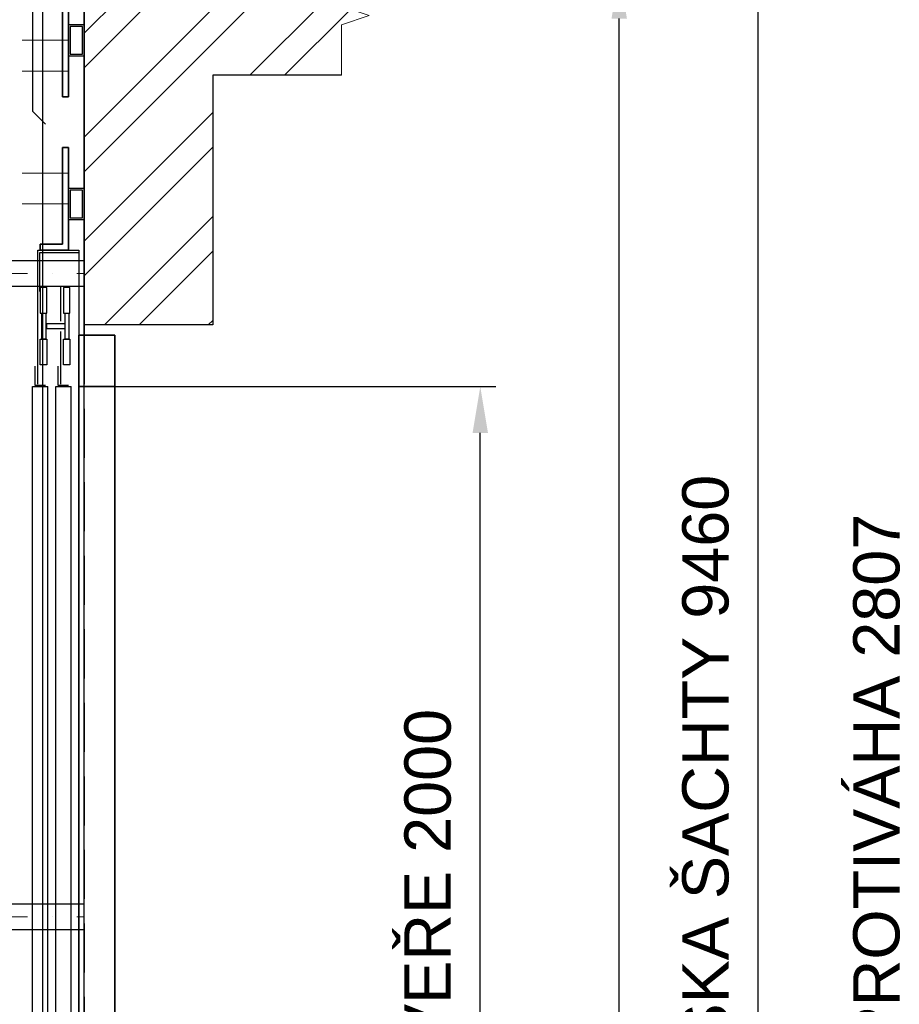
# Model space of a CAD drawing. Header units: millimetres. Extents: x 132157 to 155303, y 33763 to 45643.
# Tile 56 of 256: x 141303 to 142443, y 37413 to 38688. Entities that reach past the tile are written whole.
import ezdxf

# ---------------------------------------------------------------- set-up
doc = ezdxf.new("R2010")
doc.units = ezdxf.units.MM
doc.header["$LTSCALE"] = 20
doc.header["$PDMODE"] = 35
doc.header["$PDSIZE"] = 10
doc.linetypes.add('ČERCHOVANÁ2', pattern=[12.7, 6.35, -3.175, 0, -3.175])
doc.linetypes.add('ČÁRKOVANÁ2', pattern=[9.525, 6.35, -3.175])
for name, color, linetype in [('KABINA', 5, 'Continuous'), ('KONSTRUKCE', 30, 'Continuous'), ('KOTY', 7, 'Continuous'), ('PROTIVÁHA', 30, 'Continuous'), ('PŘEJEZD', 7, 'ČÁRKOVANÁ2'), ('ZDI', 3, 'Continuous')]:
    doc.layers.add(name, color=color, linetype=linetype)
for name, color, linetype, lineweight in [('OSY', 1, 'ČERCHOVANÁ2', 9), ('RÁM', 4, 'Continuous', 35), ('SLABA', 7, 'Continuous', 9), ('ŠRAFY', 7, 'Continuous', 9)]:
    doc.layers.add(name, color=color, linetype=linetype, lineweight=lineweight)
doc.styles.get("Standard").update_dxf_attribs({"font": 'arial.ttf'})
doc.dimstyles.get("Standard").update_dxf_attribs({"dimscale": 20, "dimtxt": 3, "dimasz": 3, "dimexe": 1, "dimexo": 0, "dimgap": 1.5, "dimtad": 1, "dimdsep": 46, "dimtxsty": 'Standard', "dimcen": 0, "dimdle": 1, "dimclrd": 256, "dimclre": 256, "dimclrt": 256, "dimaunit": 1, "dimadec": 0, "dimazin": 0, "dimtfac": 0.6, "dimtmove": 0, "dimatfit": 3, "dimfxl": 0, "dimtolj": 1, "dimarcsym": 0})

# ---------------------------------------------------------------- blocks, each defined once
blk = doc.blocks.new('*D515')
at = {"layer": 'Defpoints', "color": 0, "ltscale": 0.5}
for p in [(141426.5, 38212.6), (141899.8, 38212.6), (141719.8, 36879.3)]:
    blk.add_point(p, dxfattribs=at)
at = {"layer": 'KOTY', "lineweight": -2, "ltscale": 0.5}
for p, q in [((141426.5, 38212.6), (141919.8, 38212.6)), ((141899.8, 36939.3), (141899.8, 38152.6)), ((141719.8, 36879.3), (141919.8, 36879.3))]:
    blk.add_line(p, q, dxfattribs=at)
at = {"layer": 'KOTY', "ltscale": 0.5}
for points in [[(141889.8, 38152.6), (141909.8, 38152.6), (141899.8, 38212.6)], [(141889.8, 36939.3), (141909.8, 36939.3), (141899.8, 36879.3)]]:
    blk.add_solid(points, dxfattribs=at)
at = {"layer": 'KOTY', "ltscale": 0.5, "insert": (141831.9, 37545.9), "char_height": 60, "attachment_point": 5, "rotation": 90}
blk.add_mtext('\\A1;DVEŘE 2000', dxfattribs=at)
blk = doc.blocks.new('*D594')
at = {"layer": 'Defpoints', "color": 0, "ltscale": 0.5}
for p in [(141719.8, 38749.3), (142079.8, 38749.3), (141719.8, 35009.3)]:
    blk.add_point(p, dxfattribs=at)
at = {"layer": 'KOTY', "lineweight": -2, "ltscale": 0.5}
for p, q in [((141719.8, 38749.3), (142099.8, 38749.3)), ((142079.8, 35069.3), (142079.8, 38689.3)), ((141719.8, 35009.3), (142099.8, 35009.3))]:
    blk.add_line(p, q, dxfattribs=at)
at = {"layer": 'KOTY', "ltscale": 0.5}
for points in [[(142069.8, 38689.3), (142089.8, 38689.3), (142079.8, 38749.3)], [(142069.8, 35069.3), (142089.8, 35069.3), (142079.8, 35009.3)]]:
    blk.add_solid(points, dxfattribs=at)
at = {"layer": 'KOTY', "ltscale": 0.5, "insert": (142019.2, 36879.3), "char_height": 60, "attachment_point": 5, "rotation": 90}
blk.add_mtext('\\A1;ZDVIH 5610', dxfattribs=at)
blk = doc.blocks.new('*D520')
at = {"layer": 'Defpoints', "color": 0, "ltscale": 0.5}
for p in [(141487.1, 40615.9), (142259.8, 40615.9), (141386.5, 34309.3)]:
    blk.add_point(p, dxfattribs=at)
at = {"layer": 'KOTY', "lineweight": -2, "ltscale": 0.5}
for p, q in [((141487.1, 40615.9), (142279.8, 40615.9)), ((142259.8, 34369.3), (142259.8, 40555.9)), ((141386.5, 34309.3), (142279.8, 34309.3))]:
    blk.add_line(p, q, dxfattribs=at)
at = {"layer": 'KOTY', "ltscale": 0.5}
for points in [[(142249.8, 40555.9), (142269.8, 40555.9), (142259.8, 40615.9)], [(142249.8, 34369.3), (142269.8, 34369.3), (142259.8, 34309.3)]]:
    blk.add_solid(points, dxfattribs=at)
at = {"layer": 'KOTY', "ltscale": 0.5, "insert": (142191.8, 37462.6), "char_height": 60, "attachment_point": 5, "rotation": 90}
blk.add_mtext('\\A1;CELKOVÁ VÝŠKA ŠACHTY 9460', dxfattribs=at)
blk = doc.blocks.new('*D609')
at = {"layer": 'Defpoints', "color": 0, "ltscale": 0.5}
for p in [(142481.4, 39104.5), (143531.4, 39104.5), (143971.4, 36297.2)]:
    blk.add_point(p, dxfattribs=at)
at = {"layer": 'KOTY', "lineweight": -2, "ltscale": 0.5}
for p, q in [((143531.4, 39104.5), (142461.4, 39104.5)), ((142481.4, 36357.2), (142481.4, 39044.5)), ((143971.4, 36297.2), (142461.4, 36297.2))]:
    blk.add_line(p, q, dxfattribs=at)
at = {"layer": 'KOTY', "ltscale": 0.5}
for points in [[(142471.4, 39044.5), (142491.4, 39044.5), (142481.4, 39104.5)], [(142471.4, 36357.2), (142491.4, 36357.2), (142481.4, 36297.2)]]:
    blk.add_solid(points, dxfattribs=at)
at = {"layer": 'KOTY', "ltscale": 0.5, "insert": (142413.3, 37700.9), "char_height": 60, "attachment_point": 5, "rotation": 90}
blk.add_mtext('\\A1;PROTIVÁHA 2807', dxfattribs=at)
blk = doc.blocks.new('*U220')
at = {"layer": 'OSY', "ltscale": 0.5}
blk.add_line((-576.7, 0), (576.7, 0), dxfattribs=at)
at = {"layer": 'PROTIVÁHA', "ltscale": 0.5}
for p, q in [((-576.7, 16.7), (576.7, 16.7)), ((-576.7, -16.7), (576.7, -16.7))]:
    blk.add_line(p, q, dxfattribs=at)

msp = doc.modelspace()

# ---------------------------------------------------------------- hatches: boundary and pattern name
at = {"layer": 'ŠRAFY', "ltscale": 0.5}
h = msp.add_hatch(dxfattribs=at)
h.set_pattern_fill('ANSI32', color=256, scale=10)
h.set_pattern_definition([(45, (65234.76, 32025.82), (-67.35192, 67.35192), []), (45, (65279.66, 32025.82), (-67.35192, 67.35192), [])])
h.paths.add_polyline_path([(141553.1698, 38615.9255), (141719.8365, 38615.9255), (141719.8365, 38681.1793), (141755.7872, 38693.2447), (141683.8857, 38717.3754), (141719.8365, 38729.4408), (141719.8365, 38749.2588), (141426.5031, 38749.2588), (141426.5031, 38721.2587), (141386.5031, 38721.2587), (141386.5031, 38506.5885), (141386.5031, 38292.5917), (141553.1698, 38292.5917)])

# ---------------------------------------------------------------- linework, layer by layer
at = {"layer": 'KABINA', "flags": 128}
for points in [[(141319.8365, 38749.2588), (141319.8365, 38569.2588), (141336.5031, 38552.5921)], [(141326.5031, 38335.925), (141326.5031, 38389.2584), (141379.8365, 38389.2584)], [(141329.1698, 38335.925), (141329.1698, 38386.5915), (141379.8365, 38386.5915)], [(141338.8923, 38389.2584), (141379.8365, 38389.2584)], [(141379.8365, 38389.2584), (141379.8365, 38279.2584)], [(141326.5031, 38215.9242), (141326.5031, 38342.5917)], [(141326.5031, 38342.5917), (141338.1698, 38342.5917)], [(141356.5015, 38342.5917), (141368.1682, 38342.5917)], [(141356.5015, 38297.5917), (141356.5015, 38342.5917)], [(141336.8881, 38307.5917), (141336.8881, 38274.2584), (141331.8881, 38274.2584), (141331.8881, 38307.5917), (141336.8881, 38307.5917)], [(141366.8864, 38307.5917), (141366.8864, 38274.2584), (141361.8864, 38274.2584), (141361.8864, 38307.5917), (141366.8864, 38307.5917)], [(141361.5015, 38294.2584), (141361.5015, 38287.5917), (141338.1682, 38287.5917), (141338.1682, 38294.2584), (141361.5015, 38294.2584)], [(141356.5015, 38215.9242), (141356.5015, 38284.2584)], [(141336.5031, 38214.2584), (141323.1698, 38214.2584), (141323.1698, 38239.2584)], [(141366.5015, 38214.2584), (141353.1682, 38214.2584), (141353.1682, 38239.2584)]]:
    msp.add_lwpolyline(points, dxfattribs=at)
at = {"layer": 'KONSTRUKCE', "linetype": 'Continuous'}
for p, q in [((141386.5031, 38469.2584), (141366.5031, 38469.2584)), ((141366.5031, 38469.2584), (141366.5031, 38429.2584)), ((141386.5031, 38429.2584), (141386.5031, 38469.2584)), ((141384.5031, 38467.2584), (141368.5031, 38467.2584)), ((141368.5031, 38467.2584), (141368.5031, 38431.2584)), ((141384.5031, 38431.2584), (141384.5031, 38467.2584)), ((141366.5031, 38429.2584), (141386.5031, 38429.2584)), ((141368.5031, 38431.2584), (141384.5031, 38431.2584))]:
    msp.add_line(p, q, dxfattribs=at).dxf.unprotected_set("ltscale", 0)
for points in [[(141386.5031, 38641.2587), (141386.5031, 38681.2587), (141366.5031, 38681.2587), (141366.5031, 38641.2587)], [(141384.5031, 38643.2587), (141384.5031, 38679.2587), (141368.5031, 38679.2587), (141368.5031, 38643.2587)], [(141386.5031, 38429.2584), (141386.5031, 38469.2584), (141366.5031, 38469.2584), (141366.5031, 38429.2584)], [(141384.5031, 38431.2584), (141384.5031, 38467.2584), (141368.5031, 38467.2584), (141368.5031, 38431.2584)]]:
    msp.add_lwpolyline(points, close=True, dxfattribs=at).dxf.unprotected_set("ltscale", 0)
at = {"layer": 'KOTY'}
for p, q in [((141319.8365, 36882.5921), (141319.8365, 38057.9272)), ((141339.8365, 36882.5921), (141339.8365, 38057.9272)), ((141349.8381, 36882.5921), (141349.8365, 38057.9272)), ((141369.8365, 36882.5921), (141369.8365, 38057.9272))]:
    msp.add_line(p, q, dxfattribs=at)
at = {"layer": 'KOTY', "flags": 128}
for points in [[(141338.1698, 38307.5917), (141338.1698, 38340.925), (141329.8365, 38340.925), (141329.8365, 38307.5917), (141338.1698, 38307.5917)], [(141368.1682, 38307.5917), (141368.1682, 38340.925), (141359.8348, 38340.925), (141359.8348, 38307.5917), (141368.1682, 38307.5917)], [(141338.1698, 38274.2567), (141338.1698, 38240.9234), (141329.8365, 38240.9234), (141329.8365, 38274.2567), (141338.1698, 38274.2567)], [(141368.1682, 38274.2567), (141368.1682, 38240.9234), (141359.8348, 38240.9234), (141359.8348, 38274.2567), (141368.1682, 38274.2567)], [(141319.8365, 38057.9272), (141319.8365, 38212.5917)], [(141319.8365, 38212.5917), (141339.8381, 38212.5917)], [(141339.8365, 38057.9272), (141339.8381, 38212.5917)], [(141349.8365, 38057.9272), (141349.8381, 38212.5917)], [(141349.8381, 38212.5917), (141369.8365, 38212.5917)], [(141369.8365, 38057.9272), (141369.8365, 38212.5917)]]:
    msp.add_lwpolyline(points, dxfattribs=at)
at = {"layer": 'OSY', "ltscale": 0.5}
for p, q in [((141306.5031, 38661.2587), (141366.5031, 38661.2587)), ((141306.5031, 38621.2587), (141366.5031, 38621.2587)), ((141306.5031, 38489.2584), (141366.5031, 38489.2584)), ((141306.5031, 38449.2584), (141366.5031, 38449.2584))]:
    msp.add_line(p, q, dxfattribs=at)
at = {"layer": 'PROTIVÁHA', "ltscale": 0.5}
for p, q in [((141333.1732, 34309.2588), (141333.1732, 40699.2588)), ((141386.5031, 34309.2588), (141386.5031, 40699.2588))]:
    msp.add_line(p, q, dxfattribs=at)
at = {"layer": 'PŘEJEZD', "ltscale": 0.5}
msp.add_line((141386.5031, 38279.2584), (141386.5031, 36851.2587), dxfattribs=at)
at = {"layer": 'RÁM'}
for p, q in [((141358.5031, 38587.9254), (141358.5031, 38713.2587)), ((141366.5031, 38721.2587), (141366.5031, 38587.9254)), ((141366.5031, 38587.9254), (141358.5031, 38587.9254)), ((141366.5031, 38522.5917), (141358.5031, 38522.5917)), ((141358.5031, 38522.5917), (141358.5031, 38397.2584)), ((141366.5031, 38389.2584), (141366.5031, 38522.5917)), ((141329.8365, 38389.2584), (141329.8365, 38397.2584)), ((141329.8365, 38397.2584), (141358.5031, 38397.2584)), ((141329.8365, 38389.2584), (141366.5031, 38389.2584)), ((141426.5031, 38279.2584), (141379.8365, 38279.2584)), ((141426.5031, 36879.2588), (141426.5031, 38279.2584)), ((141379.8365, 38057.9272), (141379.8365, 36859.2588))]:
    msp.add_line(p, q, dxfattribs=at)
at = {"layer": 'RÁM', "flags": 128}
for points in [[(141426.5031, 38212.5909), (141379.8365, 38212.5909), (141379.8365, 38279.2584)], [(141379.8365, 38212.5909), (141379.8365, 38057.9272)]]:
    msp.add_lwpolyline(points, dxfattribs=at)
at = {"layer": 'SLABA', "ltscale": 0.5}
msp.add_lwpolyline([(141719.8365, 38749.2588), (141719.8365, 38729.4408), (141683.8857, 38717.3754), (141755.7872, 38693.2447), (141719.8365, 38681.1793), (141719.8365, 38615.9255)], dxfattribs=at)
msp.add_lwpolyline([(141719.8365, 38749.2588), (141719.8365, 38729.4408), (141683.8857, 38717.3754), (141755.7872, 38693.2447), (141719.8365, 38681.1793), (141719.8365, 38615.9255)], dxfattribs=at)
at = {"layer": 'ZDI', "ltscale": 0.5}
for p, q in [((141386.5031, 38721.2587), (141386.5031, 38279.2584)), ((141386.5031, 38721.2587), (141386.5031, 38506.5885)), ((141553.1698, 38615.9255), (141553.1698, 38292.5917)), ((141553.1698, 38292.5917), (141386.5031, 38292.5917))]:
    msp.add_line(p, q, dxfattribs=at)
at = {"layer": 'ZDI', "linetype": 'Continuous', "ltscale": 0.5}
msp.add_line((141719.8365, 38615.9255), (141553.1698, 38615.9255), dxfattribs=at)
at = {"layer": 'ŠRAFY', "ltscale": 0.5}
msp.add_line((141547.5283, 38292.5917), (141553.1698, 38298.2332), dxfattribs=at)

# ---------------------------------------------------------------- block references
at = {"layer": 'OSY', "color": 0, "linetype": 'ByBlock', "lineweight": -2}
for p in [(140809.8365, 38359.2588), (140809.8365, 37525.9255)]:
    msp.add_blockref('*U220', p, dxfattribs=at)

# ---------------------------------------------------------------- dimensions: what is measured, and where the dimension line sits
at = {"layer": 'KOTY', "ltscale": 0.5}
for base, p1, p2, text, override, picture, middle in [((142259.8365, 40615.9255), (141386.5031, 34309.2588), (141487.1008, 40615.9255), 'CELKOVÁ VÝŠKA ŠACHTY <>', {"dimlfac": 1.5}, '*D520', (142191.7532, 37462.5921)), ((142481.367, 39104.5139), (143971.367, 36297.2088), (143531.367, 39104.5139), 'PROTIVÁHA <>', {"dimrnd": 1}, '*D609', (142413.2838, 37700.8614)), ((142079.8365, 38749.2588), (141719.8365, 35009.2588), (141719.8365, 38749.2588), 'ZDVIH <>', {"dimlfac": 1.5}, '*D594', (142019.2021, 36879.2588)), ((141899.8365, 38212.5909), (141719.8365, 36879.2588), (141426.5031, 38212.5909), 'DVEŘE <>', {"dimlfac": 1.5}, '*D515', (141831.876, 37545.9248))]:
    dim = msp.add_linear_dim(base=base, p1=p1, p2=p2, angle=90, text=text, dimstyle='Standard', override=override, dxfattribs=at)
    dim.commit()
    dim.dimension.update_dxf_attribs({"geometry": picture, "text_midpoint": middle})

doc.saveas('drawing.dxf')
